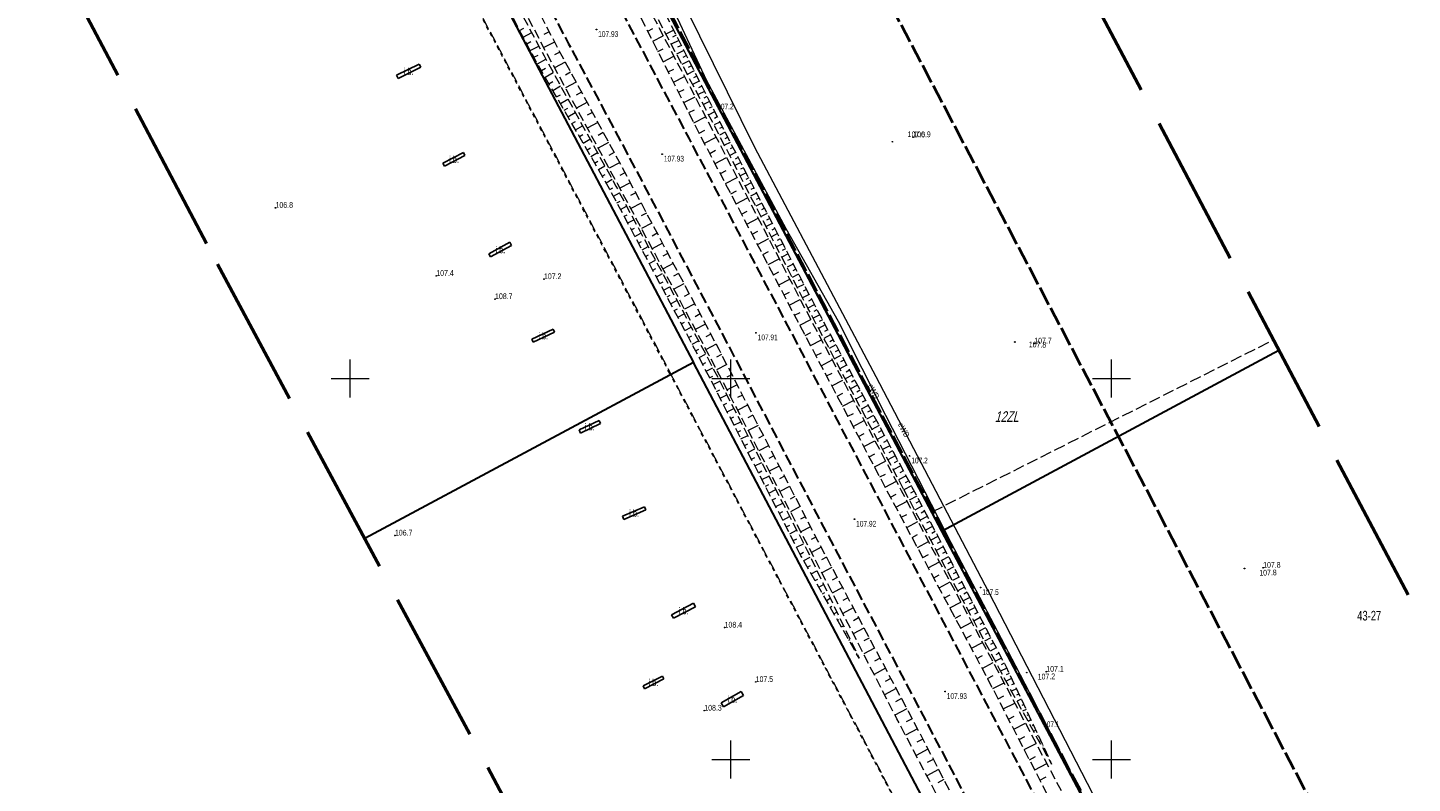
# Model space of a CAD drawing. Header units: metres. Extents: x 7529521 to 7531797, y 5723878 to 5728074.
# Tile 53 of 90: x 7530608 to 7530790, y 5725847 to 5725946. Entities that reach past the tile are written whole.
import ezdxf
from ezdxf.enums import TextEntityAlignment as Align

# ---------------------------------------------------------------- set-up
doc = ezdxf.new("R2010")
doc.units = ezdxf.units.M
for name, pattern in [('11', [3, 2.5, -0.5]), ('2_BUIB12_02', [0]), ('2_KTPL01', [2, 1.5, -0.5]), ('4_SUPE_01', [0]), ('GDE', [0]), ('GUK', [2, 1.5, -0.5]), ('GUZ', [1, 0.5, -0.5]), ('L_0_05', [1.75, 1.25, -0.5]), ('L_0_06', [2, 1.5, -0.5]), ('L_0_09', [2.5, 2, -0.5])]:
    doc.linetypes.add(name, pattern=pattern)
doc.layers.get('0').update_dxf_attribs({"color": 252})
for name, color, linetype, lineweight in [('BUIB_E_T_6', 252, 'Continuous', 18), ('BUIB_L_10', 252, '2_BUIB12_02', 25), ('Dzialki', 80, 'GDE', 30), ('jezdnia', 252, 'L_0_06', 18), ('k', 252, 'Continuous', 18), ('Kontury', 252, 'GUK', 18), ('KTPL_L_0', 252, '2_KTPL01', 18), ('MPZP', 130, '11', 40), ('Numery_dzialek', 80, 'Continuous', 30), ('RTPW_T_0', 252, 'Continuous', 15), ('skarpa nieumocniona', 252, 'L_0_05', 18), ('SUPE_E_T_1', 240, 'Continuous', 15), ('SUPE_L_1', 240, '4_SUPE_01', 18), ('Uzytki', 252, 'GUZ', 18), ('wysokosci_naturalne', 7, 'Continuous', 18), ('wysokosci_sztuczne', 7, 'Continuous', 18)]:
    doc.layers.add(name, color=color, linetype=linetype, lineweight=lineweight)
doc.layers.add('zakres', color=7, linetype='L_0_09', lineweight=50, true_color=0xff05ff)
doc.styles.get("Standard").update_dxf_attribs({"font": 'arial.ttf'})

# ---------------------------------------------------------------- blocks, each defined once
blk = doc.blocks.new('2_RTPW01')
at = {"linetype": 'Continuous'}
blk.add_circle((0, 0), 0.045, dxfattribs=at)
blk = doc.blocks.new('RTPW01')
at = {"linetype": 'Continuous', "lineweight": 13}
blk.add_hatch(color=0, dxfattribs=at).paths.add_polyline_path([(0, -0.09, 1), (0, 0.09, 1)])
at = {"color": 0, "linetype": 'Continuous', "lineweight": 13}
blk.add_circle((0, 0), 0.0906, dxfattribs=at)
blk = doc.blocks.new('RTPW02')
at = {"linetype": 'Continuous', "lineweight": 13}
blk.add_hatch(color=0, dxfattribs=at).paths.add_polyline_path([(0, -0.09, 1), (0, 0.09, 1)])
at = {"color": 0, "linetype": 'Continuous', "lineweight": 13}
blk.add_circle((0, 0), 0.0906, dxfattribs=at)

msp = doc.modelspace()

# ---------------------------------------------------------------- linework, layer by layer
at = {"layer": 'BUIB_L_10', "linetype": '2_BUIB12_02'}
for p, q in [((7530656.07, 5725939.82), (7530659.07, 5725941.28)), ((7530659.28, 5725940.85), (7530656.29, 5725939.38)), ((7530659.07, 5725941.28), (7530659.28, 5725940.85)), ((7530656.29, 5725939.38), (7530656.07, 5725939.82)), ((7530662.19, 5725928.27), (7530664.87, 5725929.69)), ((7530662.4, 5725927.87), (7530662.19, 5725928.27)), ((7530665.08, 5725929.29), (7530662.4, 5725927.87)), ((7530664.87, 5725929.69), (7530665.08, 5725929.29)), ((7530668.23, 5725916.37), (7530670.99, 5725917.88)), ((7530671.21, 5725917.48), (7530668.45, 5725915.97)), ((7530670.99, 5725917.88), (7530671.21, 5725917.48)), ((7530668.45, 5725915.97), (7530668.23, 5725916.37)), ((7530673.87, 5725905.15), (7530676.67, 5725906.47)), ((7530676.67, 5725906.47), (7530676.84, 5725906.09)), ((7530674.05, 5725904.77), (7530673.87, 5725905.15)), ((7530676.84, 5725906.09), (7530674.05, 5725904.77)), ((7530680.07, 5725893.26), (7530682.69, 5725894.51)), ((7530682.89, 5725894.11), (7530680.27, 5725892.85)), ((7530682.69, 5725894.51), (7530682.89, 5725894.11)), ((7530680.27, 5725892.85), (7530680.07, 5725893.26)), ((7530685.79, 5725881.92), (7530688.66, 5725883.18)), ((7530688.84, 5725882.77), (7530685.96, 5725881.52)), ((7530688.66, 5725883.18), (7530688.84, 5725882.77)), ((7530685.96, 5725881.52), (7530685.79, 5725881.92)), ((7530692.23, 5725869), (7530695.12, 5725870.5)), ((7530695.36, 5725870.03), (7530692.47, 5725868.54)), ((7530695.12, 5725870.5), (7530695.36, 5725870.03)), ((7530692.47, 5725868.54), (7530692.23, 5725869)), ((7530688.47, 5725859.65), (7530691.01, 5725860.95)), ((7530691.01, 5725860.95), (7530691.2, 5725860.59)), ((7530688.66, 5725859.28), (7530688.47, 5725859.65)), ((7530691.2, 5725860.59), (7530688.66, 5725859.28)), ((7530698.75, 5725857.45), (7530701.35, 5725858.91)), ((7530701.35, 5725858.91), (7530701.65, 5725858.39)), ((7530699.05, 5725856.93), (7530698.75, 5725857.45)), ((7530701.65, 5725858.39), (7530699.05, 5725856.93))]:
    msp.add_line(p, q, dxfattribs=at)
at = {"layer": 'Dzialki'}
for p, q in [((7530641.76, 5726042.88), (7530727.7, 5725879.97)), ((7530634.96, 5726016.16), (7530695.12, 5725902.09)), ((7530727.7, 5725879.97), (7530772, 5725903.73)), ((7530695.12, 5725902.09), (7530651.91, 5725879)), ((7530755.54, 5725787.51), (7530695.12, 5725902.09)), ((7530727.7, 5725879.97), (7530768.03, 5725803.8))]:
    msp.add_line(p, q, dxfattribs=at)
at = {"layer": 'jezdnia', "color": 251, "lineweight": 30, "flags": 128}
for points in [[(7530883.02, 5725573.55), (7530879.47, 5725580.01), (7530870.49, 5725597.16), (7530857.68, 5725621.75), (7530848.64, 5725638.82), (7530836.99, 5725661.07), (7530827.19, 5725679.66), (7530813.84, 5725705.2), (7530809.84, 5725712.7), (7530797.34, 5725736.46), (7530785.85, 5725758.2), (7530774.65, 5725779.35), (7530759, 5725809.17), (7530748.07, 5725829.79), (7530731.89, 5725860.59), (7530719.74, 5725883.67), (7530707.02, 5725907.85), (7530694.52, 5725931.54), (7530685.83, 5725947.94), (7530674.15, 5725970.01), (7530661.96, 5725993.21), (7530648.19, 5726019.28), (7530634.63, 5726045.05), (7530626.33, 5726061.16), (7530621.44, 5726070.67), (7530615.23, 5726083.05), (7530608.1, 5726097.05), (7530599.8, 5726113.48), (7530597.88, 5726117.11), (7530597.17, 5726118.77), (7530596.45, 5726121.63), (7530595.96, 5726124.59), (7530595.99, 5726127.71), (7530596.35, 5726130.06), (7530597.16, 5726132.25), (7530597.42, 5726132.92), (7530598.47, 5726134.95), (7530599.59, 5726136.42), (7530601.38, 5726138.54)], [(7530614.08, 5726062.19), (7530618.91, 5726057.06), (7530627.3, 5726041.52), (7530640.98, 5726015.54), (7530654.73, 5725989.47), (7530666.92, 5725966.34), (7530678.69, 5725943.94), (7530687.53, 5725927.38), (7530699.68, 5725904.34), (7530712.65, 5725879.62), (7530724.57, 5725857.06), (7530741.11, 5725825.57), (7530752.03, 5725804.9), (7530767.55, 5725775.45), (7530778.57, 5725754.67), (7530790.09, 5725732.81), (7530801.41, 5725711.23), (7530813.7, 5725687.97), (7530819.74, 5725676.46), (7530824.71, 5725666.89), (7530829.55, 5725657.78), (7530841.5, 5725635.11), (7530850.45, 5725618.1), (7530863.55, 5725593.35), (7530872.21, 5725576.79), (7530873.45, 5725574.47)]]:
    msp.add_lwpolyline(points, dxfattribs=at)
at = {"layer": 'k', "linetype": 'Continuous', "lineweight": 18, "flags": 128}
for points in [[(7530650, 5725897.5), (7530650, 5725902.5)], [(7530700, 5725897.5), (7530700, 5725902.5)], [(7530750, 5725897.5), (7530750, 5725902.5)], [(7530647.5, 5725900), (7530652.5, 5725900)], [(7530697.5, 5725900), (7530702.5, 5725900)], [(7530747.5, 5725900), (7530752.5, 5725900)], [(7530700, 5725847.5), (7530700, 5725852.5)], [(7530750, 5725847.5), (7530750, 5725852.5)], [(7530697.5, 5725850), (7530702.5, 5725850)], [(7530747.5, 5725850), (7530752.5, 5725850)]]:
    msp.add_lwpolyline(points, dxfattribs=at)
at = {"layer": 'Kontury'}
for p, q in [((7530688.92, 5725953.59), (7530726.46, 5725882.51)), ((7530726.46, 5725882.51), (7530771.29, 5725905.08))]:
    msp.add_line(p, q, dxfattribs=at)
at = {"layer": 'KTPL_L_0', "linetype": '2_KTPL01'}
for p in [(7530631.94, 5726014.49), (7530752.49, 5725786.34)]:
    msp.add_line(p, (7530692.12, 5725900.59), dxfattribs=at)
at = {"layer": 'MPZP'}
msp.add_lwpolyline([(7530665.35, 5725998.62), (7530727.9, 5725879.94), (7530768.27, 5725803.74), (7530811.26, 5725722.54), (7530834.29, 5725734.62), (7530688.38, 5726010.82)], dxfattribs=at)
at = {"layer": 'skarpa nieumocniona', "color": 252, "lineweight": 18, "flags": 128}
for points in [[(7530798.84, 5725737.15), (7530787.35, 5725758.8), (7530776.05, 5725780.2), (7530760.43, 5725809.79), (7530749.22, 5725830.63), (7530733.52, 5725861.06), (7530720.98, 5725884.44), (7530708.37, 5725908.34), (7530695.8, 5725932.28), (7530687.36, 5725949.02), (7530675.51, 5725970.87), (7530663.29, 5725994.02), (7530649.63, 5726020.19), (7530635.9, 5726046.17), (7530622.87, 5726071.29), (7530623.74, 5726072.11), (7530624.3, 5726071.46), (7530637.33, 5726046.77), (7530651.11, 5726021.14), (7530664.93, 5725994.57), (7530676.85, 5725971.85), (7530688.78, 5725949.47), (7530697.32, 5725933.13), (7530709.8, 5725909.09), (7530722.38, 5725885.33), (7530735, 5725861.76), (7530751.06, 5725831.44), (7530762.02, 5725810.63), (7530777.25, 5725780.86), (7530788.7, 5725759.49), (7530800.09, 5725737.82), (7530812.28, 5725715.08), (7530812.41, 5725713.9), (7530811.01, 5725714.44)], [(7530722.69, 5725885.5), (7530710.12, 5725909.26), (7530697.74, 5725933.42), (7530689.06, 5725949.76), (7530677.29, 5725972.05), (7530665.63, 5725995.14), (7530651.55, 5726021.34), (7530642.25, 5726039.73), (7530638.01, 5726047.03), (7530624.86, 5726071.65), (7530624.53, 5726072.56), (7530625.9, 5726072.56), (7530639.31, 5726047.81), (7530643.01, 5726040.29), (7530651.71, 5726021.53), (7530666.39, 5725995.53), (7530677.68, 5725973.05), (7530690.07, 5725950.57), (7530698.5, 5725933.76), (7530711.02, 5725909.61), (7530723.52, 5725886.3), (7530736.18, 5725862.15), (7530742.14, 5725849.41), (7530735.3, 5725861.88)], [(7530709.22, 5725876.75), (7530695.91, 5725902.66), (7530684.26, 5725924.56), (7530674.37, 5725941.72), (7530662.63, 5725963.86), (7530649.37, 5725989.34), (7530637.2, 5726012.57), (7530623.32, 5726039.59), (7530614.55, 5726055.59), (7530615.26, 5726056.77), (7530615.75, 5726056.02), (7530624.05, 5726039.76), (7530638.14, 5726013.15), (7530650.89, 5725988.67), (7530663.7, 5725964.54), (7530675.46, 5725942.34), (7530684.9, 5725925.26), (7530696.87, 5725902.89), (7530710.05, 5725877.42), (7530716.87, 5725863.29)], [(7530787.33, 5725730.93), (7530776, 5725753.15), (7530765.04, 5725774.05), (7530749.49, 5725803.36), (7530738.3, 5725824.02), (7530721.82, 5725855.35), (7530710.33, 5725877.72), (7530697.18, 5725903.01), (7530685.15, 5725925.52), (7530675.85, 5725942.63), (7530664.24, 5725964.93), (7530651.66, 5725988.82), (7530638.71, 5726013.77), (7530624.64, 5726040.29), (7530616.17, 5726056.26), (7530616.06, 5726057.16), (7530617.41, 5726057.13), (7530625.87, 5726040.87), (7530639.73, 5726014.61), (7530653.32, 5725989.24), (7530665.66, 5725965.58), (7530677.28, 5725943.32), (7530686.33, 5725926.58), (7530698.41, 5725903.87), (7530711.41, 5725878.72), (7530723.29, 5725856.36), (7530739.74, 5725824.82), (7530750.79, 5725804.29), (7530766.45, 5725774.65), (7530777.34, 5725754.07), (7530788.93, 5725732.31), (7530800.13, 5725710.75), (7530813.75, 5725684.83), (7530813.33, 5725683.42), (7530812.51, 5725684.23), (7530798.42, 5725709.69)]]:
    msp.add_lwpolyline(points, close=True, dxfattribs=at)
at = {"layer": 'skarpa nieumocniona', "color": 252, "linetype": 'Continuous', "lineweight": 18, "flags": 128}
for points in [[(7530672.26, 5725945.7), (7530672.81, 5725945.99)], [(7530672.73, 5725944.82), (7530673.84, 5725945.4)], [(7530676.14, 5725945.5), (7530675.44, 5725945.14)], [(7530689.08, 5725945.61), (7530689.76, 5725945.95)], [(7530689.76, 5725944.27), (7530691.13, 5725944.97)], [(7530692.5, 5725945.73), (7530691.47, 5725945.22)], [(7530692.83, 5725945.06), (7530692.33, 5725944.81)], [(7530673.2, 5725943.93), (7530673.75, 5725944.23)], [(7530673.66, 5725943.05), (7530674.77, 5725943.64)], [(7530676.83, 5725944.17), (7530675.43, 5725943.44)], [(7530677.53, 5725942.85), (7530676.84, 5725942.47)], [(7530690.43, 5725942.93), (7530691.13, 5725943.28)], [(7530693.17, 5725944.39), (7530692.18, 5725943.89)], [(7530693.84, 5725943.05), (7530692.88, 5725942.57)], [(7530693.51, 5725943.72), (7530693.02, 5725943.48)], [(7530674.13, 5725942.17), (7530674.69, 5725942.46)], [(7530674.62, 5725941.29), (7530675.69, 5725941.91)], [(7530678.25, 5725941.53), (7530676.86, 5725940.78)], [(7530691.11, 5725941.59), (7530692.52, 5725942.31)], [(7530694.51, 5725941.71), (7530693.58, 5725941.24)], [(7530694.18, 5725942.38), (7530693.71, 5725942.14)], [(7530694.85, 5725941.04), (7530694.39, 5725940.81)], [(7530675.12, 5725940.42), (7530675.65, 5725940.73)], [(7530675.62, 5725939.56), (7530676.66, 5725940.16)], [(7530676.11, 5725938.69), (7530676.63, 5725938.99)], [(7530678.96, 5725940.21), (7530678.27, 5725939.83)], [(7530691.78, 5725940.25), (7530692.5, 5725940.62)], [(7530692.46, 5725938.92), (7530693.91, 5725939.65)], [(7530695.19, 5725940.37), (7530694.29, 5725939.92)], [(7530695.86, 5725939.03), (7530694.99, 5725938.6)], [(7530695.52, 5725939.7), (7530695.08, 5725939.48)], [(7530676.61, 5725937.82), (7530677.63, 5725938.41)], [(7530677.11, 5725936.96), (7530677.61, 5725937.25)], [(7530679.67, 5725938.89), (7530678.29, 5725938.14)], [(7530680.39, 5725937.57), (7530679.7, 5725937.2)], [(7530693.13, 5725937.58), (7530693.87, 5725937.95)], [(7530696.53, 5725937.69), (7530695.7, 5725937.27)], [(7530696.2, 5725938.36), (7530695.77, 5725938.15)], [(7530677.61, 5725936.09), (7530678.6, 5725936.66)], [(7530678.11, 5725935.23), (7530678.6, 5725935.5)], [(7530681.1, 5725936.25), (7530679.72, 5725935.5)], [(7530693.81, 5725936.24), (7530695.3, 5725936.99)], [(7530697.2, 5725936.35), (7530696.4, 5725935.95)], [(7530696.87, 5725937.02), (7530696.46, 5725936.81)], [(7530697.54, 5725935.68), (7530697.15, 5725935.48)], [(7530678.61, 5725934.36), (7530679.56, 5725934.91)], [(7530679.11, 5725933.49), (7530679.58, 5725933.76)], [(7530681.81, 5725934.93), (7530681.13, 5725934.56)], [(7530682.53, 5725933.61), (7530681.15, 5725932.87)], [(7530694.49, 5725934.9), (7530695.24, 5725935.28)], [(7530695.16, 5725933.56), (7530696.69, 5725934.33)], [(7530697.88, 5725935.01), (7530697.11, 5725934.62)], [(7530698.55, 5725933.67), (7530697.81, 5725933.28)], [(7530698.21, 5725934.34), (7530697.84, 5725934.15)], [(7530679.61, 5725932.63), (7530680.53, 5725933.16)], [(7530680.11, 5725931.76), (7530680.56, 5725932.02)], [(7530683.24, 5725932.29), (7530682.56, 5725931.92)], [(7530695.84, 5725932.22), (7530696.61, 5725932.62)], [(7530696.53, 5725930.89), (7530698.06, 5725931.69)], [(7530699.24, 5725932.34), (7530698.5, 5725931.95)], [(7530698.9, 5725933), (7530698.53, 5725932.81)], [(7530699.59, 5725931.67), (7530699.21, 5725931.48)], [(7530680.61, 5725930.89), (7530681.5, 5725931.41)], [(7530681.11, 5725930.03), (7530681.55, 5725930.28)], [(7530683.95, 5725930.97), (7530682.59, 5725930.23)], [(7530697.23, 5725929.56), (7530697.99, 5725929.96)], [(7530699.93, 5725931), (7530699.18, 5725930.62)], [(7530700.28, 5725930.34), (7530699.9, 5725930.14)], [(7530681.61, 5725929.16), (7530682.47, 5725929.66)], [(7530682.11, 5725928.29), (7530682.53, 5725928.54)], [(7530684.67, 5725929.65), (7530683.98, 5725929.28)], [(7530685.38, 5725928.33), (7530684.02, 5725927.6)], [(7530697.93, 5725928.23), (7530699.45, 5725929.03)], [(7530700.62, 5725929.67), (7530699.87, 5725929.28)], [(7530701.31, 5725928.34), (7530700.55, 5725927.95)], [(7530700.97, 5725929.01), (7530700.59, 5725928.81)], [(7530682.61, 5725927.43), (7530683.44, 5725927.91)], [(7530683.11, 5725926.56), (7530683.51, 5725926.8)], [(7530686.1, 5725927.01), (7530685.41, 5725926.65)], [(7530698.63, 5725926.91), (7530699.38, 5725927.3)], [(7530699.32, 5725925.58), (7530700.83, 5725926.37)], [(7530702, 5725927.01), (7530701.23, 5725926.61)], [(7530701.66, 5725927.67), (7530701.27, 5725927.48)], [(7530702.35, 5725926.34), (7530701.96, 5725926.14)], [(7530683.61, 5725925.7), (7530684.4, 5725926.16)], [(7530684.1, 5725924.83), (7530684.5, 5725925.05)], [(7530686.8, 5725925.69), (7530685.44, 5725924.97)], [(7530700.02, 5725924.25), (7530700.77, 5725924.64)], [(7530702.69, 5725925.68), (7530701.92, 5725925.28)], [(7530703.04, 5725925.01), (7530702.65, 5725924.81)], [(7530684.58, 5725923.95), (7530685.37, 5725924.37)], [(7530685.05, 5725923.07), (7530685.45, 5725923.28)], [(7530685.52, 5725922.19), (7530686.32, 5725922.61)], [(7530687.51, 5725924.37), (7530686.83, 5725924.01)], [(7530688.21, 5725923.04), (7530686.85, 5725922.32)], [(7530700.72, 5725922.92), (7530702.21, 5725923.71)], [(7530703.38, 5725924.34), (7530702.6, 5725923.94)], [(7530704.07, 5725923.01), (7530703.29, 5725922.61)], [(7530703.73, 5725923.68), (7530703.33, 5725923.48)], [(7530685.99, 5725921.3), (7530686.39, 5725921.51)], [(7530686.46, 5725920.42), (7530687.26, 5725920.84)], [(7530688.92, 5725921.72), (7530688.24, 5725921.36)], [(7530701.42, 5725921.59), (7530702.16, 5725921.98)], [(7530702.11, 5725920.27), (7530703.59, 5725921.04)], [(7530704.76, 5725921.68), (7530703.97, 5725921.27)], [(7530704.42, 5725922.35), (7530704.02, 5725922.14)], [(7530705.11, 5725921.01), (7530704.71, 5725920.81)], [(7530686.93, 5725919.54), (7530687.33, 5725919.75)], [(7530687.4, 5725918.65), (7530688.2, 5725919.08)], [(7530689.62, 5725920.39), (7530688.27, 5725919.68)], [(7530690.32, 5725919.07), (7530689.65, 5725918.71)], [(7530702.81, 5725918.94), (7530703.55, 5725919.33)], [(7530705.45, 5725920.35), (7530704.65, 5725919.94)], [(7530706.14, 5725919.02), (7530705.34, 5725918.6)], [(7530705.8, 5725919.68), (7530705.4, 5725919.48)], [(7530687.87, 5725917.77), (7530688.27, 5725917.98)], [(7530688.34, 5725916.89), (7530689.15, 5725917.32)], [(7530691.03, 5725917.75), (7530689.68, 5725917.03)], [(7530703.51, 5725917.61), (7530704.98, 5725918.38)], [(7530706.83, 5725917.68), (7530706.02, 5725917.27)], [(7530706.49, 5725918.35), (7530706.08, 5725918.14)], [(7530688.81, 5725916), (7530689.21, 5725916.22)], [(7530689.28, 5725915.12), (7530690.09, 5725915.55)], [(7530691.73, 5725916.42), (7530691.06, 5725916.06)], [(7530704.21, 5725916.28), (7530704.94, 5725916.67)], [(7530704.9, 5725914.95), (7530706.36, 5725915.72)], [(7530707.52, 5725916.35), (7530706.71, 5725915.93)], [(7530707.18, 5725917.02), (7530706.77, 5725916.81)], [(7530707.87, 5725915.69), (7530707.46, 5725915.48)], [(7530689.75, 5725914.24), (7530690.15, 5725914.46)], [(7530690.22, 5725913.36), (7530691.03, 5725913.79)], [(7530692.44, 5725915.1), (7530691.1, 5725914.38)], [(7530693.14, 5725913.77), (7530692.47, 5725913.42)], [(7530705.6, 5725913.63), (7530706.32, 5725914.01)], [(7530708.21, 5725915.02), (7530707.39, 5725914.6)], [(7530708.9, 5725913.69), (7530708.08, 5725913.26)], [(7530708.56, 5725914.35), (7530708.14, 5725914.14)], [(7530690.69, 5725912.47), (7530691.1, 5725912.69)], [(7530691.16, 5725911.59), (7530691.98, 5725912.03)], [(7530693.85, 5725912.45), (7530692.51, 5725911.74)], [(7530706.3, 5725912.3), (7530707.74, 5725913.06)], [(7530709.59, 5725912.36), (7530708.76, 5725911.93)], [(7530709.25, 5725913.02), (7530708.83, 5725912.81)], [(7530709.94, 5725911.69), (7530709.52, 5725911.48)], [(7530691.63, 5725910.71), (7530692.04, 5725910.93)], [(7530692.1, 5725909.82), (7530692.92, 5725910.26)], [(7530694.55, 5725911.12), (7530693.89, 5725910.77)], [(7530707, 5725910.97), (7530707.71, 5725911.35)], [(7530707.69, 5725909.64), (7530709.12, 5725910.39)], [(7530710.28, 5725911.02), (7530709.44, 5725910.59)], [(7530710.62, 5725910.36), (7530710.21, 5725910.14)], [(7530692.56, 5725908.94), (7530692.98, 5725909.16)], [(7530693.03, 5725908.06), (7530693.86, 5725908.5)], [(7530695.26, 5725909.8), (7530693.93, 5725909.09)], [(7530695.96, 5725908.48), (7530695.3, 5725908.12)], [(7530708.39, 5725908.31), (7530709.1, 5725908.69)], [(7530710.97, 5725909.69), (7530710.12, 5725909.26)], [(7530711.68, 5725908.37), (7530710.84, 5725907.92)], [(7530711.32, 5725909.03), (7530710.9, 5725908.81)], [(7530693.5, 5725907.18), (7530693.92, 5725907.4)], [(7530693.97, 5725906.29), (7530694.81, 5725906.74)], [(7530696.67, 5725907.15), (7530695.34, 5725906.45)], [(7530709.09, 5725906.99), (7530710.51, 5725907.74)], [(7530712.39, 5725907.05), (7530711.54, 5725906.59)], [(7530712.03, 5725907.71), (7530711.61, 5725907.48)], [(7530712.74, 5725906.39), (7530712.31, 5725906.16)], [(7530694.44, 5725905.41), (7530694.86, 5725905.63)], [(7530694.91, 5725904.53), (7530695.75, 5725904.97)], [(7530697.37, 5725905.83), (7530696.71, 5725905.48)], [(7530698.07, 5725904.5), (7530696.76, 5725903.8)], [(7530709.79, 5725905.66), (7530710.5, 5725906.04)], [(7530710.49, 5725904.33), (7530711.92, 5725905.09)], [(7530713.1, 5725905.73), (7530712.24, 5725905.27)], [(7530713.81, 5725904.41), (7530712.94, 5725903.94)], [(7530713.45, 5725905.07), (7530713.02, 5725904.83)], [(7530695.38, 5725903.64), (7530695.8, 5725903.87)], [(7530695.85, 5725902.76), (7530696.69, 5725903.21)], [(7530698.77, 5725903.17), (7530698.11, 5725902.83)], [(7530711.19, 5725903.01), (7530711.9, 5725903.38)], [(7530714.52, 5725903.08), (7530713.64, 5725902.61)], [(7530714.16, 5725903.74), (7530713.72, 5725903.51)], [(7530696.31, 5725901.87), (7530696.74, 5725902.09)], [(7530696.77, 5725900.98), (7530697.62, 5725901.42)], [(7530699.46, 5725901.84), (7530698.14, 5725901.16)], [(7530711.89, 5725901.68), (7530713.32, 5725902.44)], [(7530715.22, 5725901.76), (7530714.34, 5725901.29)], [(7530714.87, 5725902.42), (7530714.43, 5725902.19)], [(7530715.58, 5725901.1), (7530715.14, 5725900.86)], [(7530697.22, 5725900.09), (7530697.65, 5725900.31)], [(7530697.68, 5725899.2), (7530698.54, 5725899.65)], [(7530700.15, 5725900.51), (7530699.49, 5725900.17)], [(7530700.84, 5725899.18), (7530699.52, 5725898.5)], [(7530712.59, 5725900.35), (7530713.31, 5725900.73)], [(7530713.29, 5725899.03), (7530714.73, 5725899.79)], [(7530715.93, 5725900.44), (7530715.04, 5725899.96)], [(7530716.64, 5725899.12), (7530715.74, 5725898.64)], [(7530716.29, 5725899.78), (7530715.84, 5725899.54)], [(7530698.14, 5725898.31), (7530698.57, 5725898.54)], [(7530698.6, 5725897.43), (7530699.46, 5725897.87)], [(7530701.53, 5725897.84), (7530700.87, 5725897.51)], [(7530713.99, 5725897.7), (7530714.71, 5725898.08)], [(7530714.69, 5725896.37), (7530716.13, 5725897.13)], [(7530717.35, 5725897.8), (7530716.44, 5725897.31)], [(7530717, 5725898.46), (7530716.55, 5725898.22)], [(7530717.71, 5725897.14), (7530717.25, 5725896.89)], [(7530699.05, 5725896.54), (7530699.49, 5725896.76)], [(7530699.51, 5725895.65), (7530700.38, 5725896.09)], [(7530702.21, 5725896.51), (7530700.91, 5725895.84)], [(7530715.39, 5725895.05), (7530716.11, 5725895.43)], [(7530718.06, 5725896.48), (7530717.14, 5725895.98)], [(7530718.42, 5725895.81), (7530717.96, 5725895.57)], [(7530699.97, 5725894.76), (7530700.4, 5725894.98)], [(7530700.42, 5725893.87), (7530701.3, 5725894.32)], [(7530702.9, 5725895.18), (7530702.25, 5725894.84)], [(7530703.59, 5725893.85), (7530702.29, 5725893.18)], [(7530716.09, 5725893.72), (7530717.53, 5725894.48)], [(7530718.77, 5725895.15), (7530717.85, 5725894.66)], [(7530719.48, 5725893.83), (7530718.55, 5725893.33)], [(7530719.13, 5725894.49), (7530718.66, 5725894.24)], [(7530700.88, 5725892.98), (7530701.32, 5725893.2)], [(7530701.34, 5725892.09), (7530702.22, 5725892.54)], [(7530704.28, 5725892.51), (7530703.63, 5725892.18)], [(7530716.79, 5725892.39), (7530717.51, 5725892.78)], [(7530717.49, 5725891.07), (7530718.94, 5725891.83)], [(7530720.19, 5725892.51), (7530719.25, 5725892)], [(7530719.84, 5725893.17), (7530719.37, 5725892.92)], [(7530720.54, 5725891.85), (7530720.07, 5725891.6)], [(7530701.8, 5725891.2), (7530702.24, 5725891.43)], [(7530702.25, 5725890.31), (7530703.14, 5725890.77)], [(7530704.97, 5725891.18), (7530703.68, 5725890.51)], [(7530705.66, 5725889.85), (7530705.01, 5725889.52)], [(7530718.19, 5725889.74), (7530718.91, 5725890.12)], [(7530720.9, 5725891.19), (7530719.95, 5725890.68)], [(7530721.61, 5725889.87), (7530720.65, 5725889.35)], [(7530721.25, 5725890.53), (7530720.78, 5725890.27)], [(7530702.71, 5725889.42), (7530703.15, 5725889.65)], [(7530703.17, 5725888.53), (7530704.06, 5725888.99)], [(7530706.35, 5725888.52), (7530705.06, 5725887.85)], [(7530718.89, 5725888.41), (7530720.34, 5725889.18)], [(7530722.32, 5725888.55), (7530721.35, 5725888.03)], [(7530721.96, 5725889.21), (7530721.48, 5725888.95)], [(7530703.63, 5725887.64), (7530704.07, 5725887.87)], [(7530704.08, 5725886.75), (7530704.98, 5725887.21)], [(7530707.04, 5725887.18), (7530706.39, 5725886.85)], [(7530719.59, 5725887.09), (7530720.31, 5725887.47)], [(7530720.29, 5725885.76), (7530721.75, 5725886.53)], [(7530723.03, 5725887.22), (7530722.05, 5725886.7)], [(7530722.67, 5725887.88), (7530722.19, 5725887.62)], [(7530723.38, 5725886.56), (7530722.89, 5725886.3)], [(7530704.54, 5725885.86), (7530704.99, 5725886.09)], [(7530705, 5725884.97), (7530705.9, 5725885.44)], [(7530707.73, 5725885.85), (7530706.44, 5725885.19)], [(7530708.41, 5725884.52), (7530707.78, 5725884.19)], [(7530720.98, 5725884.44), (7530721.71, 5725884.82)], [(7530723.73, 5725885.9), (7530722.75, 5725885.38)], [(7530724.43, 5725884.57), (7530723.45, 5725884.06)], [(7530724.08, 5725885.24), (7530723.59, 5725884.98)], [(7530705.45, 5725884.08), (7530705.9, 5725884.32)], [(7530705.91, 5725883.2), (7530706.82, 5725883.66)], [(7530709.1, 5725883.19), (7530707.83, 5725882.53)], [(7530721.69, 5725883.11), (7530723.15, 5725883.89)], [(7530725.12, 5725883.24), (7530724.16, 5725882.74)], [(7530724.78, 5725883.91), (7530724.29, 5725883.65)], [(7530725.47, 5725882.58), (7530724.99, 5725882.33)], [(7530706.37, 5725882.31), (7530706.82, 5725882.54)], [(7530706.83, 5725881.42), (7530707.73, 5725881.88)], [(7530707.28, 5725880.53), (7530707.74, 5725880.76)], [(7530709.79, 5725881.85), (7530709.16, 5725881.53)], [(7530722.4, 5725881.79), (7530723.13, 5725882.18)], [(7530723.11, 5725880.47), (7530724.57, 5725881.25)], [(7530725.82, 5725881.91), (7530724.87, 5725881.41)], [(7530726.17, 5725881.25), (7530725.7, 5725881)], [(7530707.74, 5725879.64), (7530708.65, 5725880.11)], [(7530708.2, 5725878.75), (7530708.66, 5725878.98)], [(7530710.48, 5725880.52), (7530709.21, 5725879.87)], [(7530711.17, 5725879.19), (7530710.54, 5725878.86)], [(7530723.82, 5725879.14), (7530724.55, 5725879.53)], [(7530726.52, 5725880.59), (7530725.57, 5725880.09)], [(7530727.21, 5725879.26), (7530726.28, 5725878.77)], [(7530726.87, 5725879.92), (7530726.4, 5725879.68)], [(7530708.65, 5725877.86), (7530709.57, 5725878.33)], [(7530709.11, 5725876.97), (7530709.57, 5725877.21)], [(7530711.87, 5725877.86), (7530710.6, 5725877.19)], [(7530724.53, 5725877.82), (7530725.98, 5725878.6)], [(7530727.91, 5725877.93), (7530726.99, 5725877.45)], [(7530727.56, 5725878.59), (7530727.1, 5725878.35)], [(7530728.26, 5725877.26), (7530727.8, 5725877.02)], [(7530709.6, 5725876.1), (7530710.45, 5725876.58)], [(7530710.09, 5725875.23), (7530710.49, 5725875.45)], [(7530712.57, 5725876.54), (7530711.93, 5725876.2)], [(7530725.24, 5725876.5), (7530725.97, 5725876.89)], [(7530725.95, 5725875.18), (7530727.4, 5725875.96)], [(7530728.61, 5725876.6), (7530727.7, 5725876.12)], [(7530729.3, 5725875.27), (7530728.4, 5725874.8)], [(7530728.95, 5725875.94), (7530728.5, 5725875.7)], [(7530710.58, 5725874.36), (7530711.32, 5725874.78)], [(7530711.08, 5725873.49), (7530711.42, 5725873.68)], [(7530713.27, 5725875.21), (7530711.97, 5725874.52)], [(7530713.98, 5725873.89), (7530713.32, 5725873.54)], [(7530726.66, 5725873.86), (7530727.38, 5725874.25)], [(7530730, 5725873.94), (7530729.11, 5725873.48)], [(7530729.65, 5725874.61), (7530729.2, 5725874.37)], [(7530711.57, 5725872.62), (7530712.19, 5725872.97)], [(7530712.07, 5725871.75), (7530712.35, 5725871.91)], [(7530714.68, 5725872.56), (7530713.34, 5725871.85)], [(7530727.37, 5725872.54), (7530728.82, 5725873.31)], [(7530730.69, 5725872.61), (7530729.82, 5725872.15)], [(7530730.35, 5725873.28), (7530729.9, 5725873.05)], [(7530731.04, 5725871.95), (7530730.61, 5725871.72)], [(7530712.56, 5725870.88), (7530713.07, 5725871.17)], [(7530713.05, 5725870.01), (7530713.28, 5725870.14)], [(7530715.39, 5725871.24), (7530714.71, 5725870.88)], [(7530716.09, 5725869.91), (7530714.71, 5725869.18)], [(7530728.08, 5725871.21), (7530728.8, 5725871.6)], [(7530728.78, 5725869.89), (7530730.23, 5725870.67)], [(7530731.39, 5725871.28), (7530730.52, 5725870.83)], [(7530732.09, 5725869.96), (7530731.23, 5725869.51)], [(7530731.74, 5725870.62), (7530731.31, 5725870.39)], [(7530713.55, 5725869.14), (7530713.94, 5725869.36)], [(7530714.04, 5725868.27), (7530714.21, 5725868.36)], [(7530716.79, 5725868.59), (7530716.1, 5725868.22)], [(7530729.49, 5725868.57), (7530730.22, 5725868.96)], [(7530730.2, 5725867.25), (7530731.65, 5725868.02)], [(7530732.78, 5725868.63), (7530731.94, 5725868.18)], [(7530732.44, 5725869.29), (7530732.01, 5725869.07)], [(7530714.53, 5725867.4), (7530714.81, 5725867.56)], [(7530715.03, 5725866.53), (7530715.14, 5725866.59)], [(7530717.5, 5725867.26), (7530716.09, 5725866.51)], [(7530730.91, 5725865.93), (7530731.63, 5725866.31)], [(7530733.48, 5725867.3), (7530732.64, 5725866.86)], [(7530733.13, 5725867.96), (7530732.71, 5725867.74)], [(7530733.83, 5725866.63), (7530733.41, 5725866.42)], [(7530715.52, 5725865.66), (7530715.68, 5725865.75)], [(7530716.02, 5725864.79), (7530716.07, 5725864.82)], [(7530718.9, 5725864.61), (7530717.46, 5725863.85)], [(7530718.2, 5725865.94), (7530717.49, 5725865.56)], [(7530731.62, 5725864.6), (7530733.07, 5725865.38)], [(7530734.18, 5725865.97), (7530733.35, 5725865.54)], [(7530734.87, 5725864.64), (7530734.06, 5725864.21)], [(7530734.52, 5725865.31), (7530734.11, 5725865.09)], [(7530716.51, 5725863.92), (7530716.55, 5725863.95)], [(7530719.61, 5725863.29), (7530718.87, 5725862.9)], [(7530732.33, 5725863.28), (7530733.05, 5725863.67)], [(7530733.04, 5725861.96), (7530734.48, 5725862.74)], [(7530735.57, 5725863.31), (7530734.76, 5725862.89)], [(7530735.22, 5725863.98), (7530734.81, 5725863.76)], [(7530735.92, 5725862.65), (7530735.52, 5725862.44)], [(7530720.31, 5725861.97), (7530718.83, 5725861.18)], [(7530733.74, 5725860.64), (7530734.47, 5725861.01)], [(7530736.26, 5725861.98), (7530735.45, 5725861.6)], [(7530736.58, 5725861.3), (7530736.19, 5725861.12)], [(7530721.72, 5725859.32), (7530720.2, 5725858.51)], [(7530721.01, 5725860.64), (7530720.26, 5725860.24)], [(7530734.43, 5725859.3), (7530735.9, 5725860.06)], [(7530736.89, 5725860.62), (7530736.18, 5725860.29)], [(7530737.21, 5725859.94), (7530736.87, 5725859.79)], [(7530737.53, 5725859.26), (7530736.9, 5725858.97)], [(7530722.42, 5725857.99), (7530721.65, 5725857.58)], [(7530735.12, 5725857.97), (7530735.86, 5725858.35)], [(7530735.8, 5725856.64), (7530737.31, 5725857.41)], [(7530737.85, 5725858.58), (7530737.55, 5725858.45)], [(7530738.16, 5725857.9), (7530737.62, 5725857.65)], [(7530738.48, 5725857.23), (7530738.23, 5725857.11)], [(7530723.12, 5725856.67), (7530721.57, 5725855.84)], [(7530723.82, 5725855.34), (7530723.04, 5725854.93)], [(7530736.49, 5725855.3), (7530737.25, 5725855.69)], [(7530738.8, 5725856.55), (7530738.34, 5725856.33)], [(7530739.12, 5725855.87), (7530738.91, 5725855.77)], [(7530724.51, 5725854.01), (7530722.95, 5725853.19)], [(7530737.18, 5725853.97), (7530738.71, 5725854.76)], [(7530739.44, 5725855.19), (7530739.07, 5725855.01)], [(7530739.75, 5725854.51), (7530739.59, 5725854.43)], [(7530740.07, 5725853.83), (7530739.79, 5725853.7)], [(7530725.21, 5725852.68), (7530724.43, 5725852.27)], [(7530737.87, 5725852.64), (7530738.64, 5725853.04)], [(7530738.55, 5725851.3), (7530740.12, 5725852.11)], [(7530740.39, 5725853.15), (7530740.27, 5725853.09)], [(7530740.71, 5725852.47), (7530740.51, 5725852.38)], [(7530741.02, 5725851.79), (7530740.95, 5725851.75)], [(7530725.9, 5725851.35), (7530724.35, 5725850.54)], [(7530726.6, 5725850.02), (7530725.82, 5725849.61)], [(7530739.24, 5725849.97), (7530740.03, 5725850.38)], [(7530741.34, 5725851.11), (7530741.23, 5725851.06)], [(7530741.66, 5725850.43), (7530741.63, 5725850.42)], [(7530727.29, 5725848.69), (7530725.75, 5725847.88)], [(7530739.93, 5725848.64), (7530741.52, 5725849.46)], [(7530741.98, 5725849.75), (7530741.96, 5725849.74)], [(7530727.98, 5725847.36), (7530727.21, 5725846.96)], [(7530740.62, 5725847.3), (7530741.42, 5725847.72)]]:
    msp.add_lwpolyline(points, dxfattribs=at)
at = {"layer": 'SUPE_L_1', "linetype": '4_SUPE_01'}
for p, q in [((7530696.86, 5725939.08), (7530690.2, 5725953.32)), ((7530694.08, 5725948.6), (7530703.1, 5725930.38)), ((7530707.26, 5725919.67), (7530696.86, 5725939.08)), ((7530703.1, 5725930.38), (7530719.07, 5725900.25)), ((7530714.14, 5725907.5), (7530707.26, 5725919.67)), ((7530720.37, 5725895.15), (7530714.14, 5725907.5)), ((7530719.07, 5725900.25), (7530733.85, 5725872)), ((7530728.95, 5725878.42), (7530720.37, 5725895.15)), ((7530737.46, 5725862.27), (7530728.95, 5725878.42)), ((7530733.85, 5725872), (7530747.53, 5725845.53)), ((7530747.38, 5725843.11), (7530737.46, 5725862.27))]:
    msp.add_line(p, q, dxfattribs=at)
at = {"layer": 'Uzytki'}
for p, q in [((7530691.98, 5725900.68), (7530631.79, 5726014.59)), ((7530726.46, 5725882.51), (7530688.92, 5725953.59)), ((7530712.24, 5725862.35), (7530691.98, 5725900.68)), ((7530740.73, 5725855.5), (7530726.46, 5725882.51)), ((7530735.51, 5725818.31), (7530712.24, 5725862.35)), ((7530768.03, 5725803.8), (7530740.73, 5725855.5))]:
    msp.add_line(p, q, dxfattribs=at)
at = {"layer": 'wysokosci_naturalne', "color": 252}
for p in [(7530697.99, 5725936.31), (7530723.5, 5725889.84), (7530732.82, 5725872.57), (7530740.81, 5725855.22)]:
    msp.add_point(p, dxfattribs=at)
at = {"layer": 'wysokosci_sztuczne', "color": 252}
for p in [(7530682.36, 5725945.82), (7530690.99, 5725929.46), (7530703.31, 5725906), (7530716.25, 5725881.54), (7530728.15, 5725858.93)]:
    msp.add_point(p, dxfattribs=at)
at = {"layer": 'zakres', "color": 210, "lineweight": 50, "ltscale": 10}
for points in [[(7530784, 5725633.1), (7530631.12, 5725917.71), (7530520.29, 5726128.05), (7530407.59, 5726332.04), (7530406.94, 5726333.26), (7530316.66, 5726507.85), (7530152.66, 5726824.25), (7529893.98, 5727312.41)], [(7530261.4, 5726875.73), (7530322.6, 5726755.46), (7530396.21, 5726615.54), (7530480.85, 5726454.46), (7530531.36, 5726358.5), (7530617.8, 5726197.5), (7530696.38, 5726240.9), (7530727.02, 5726177.86), (7530650.3, 5726135.48), (7530686.14, 5726066.08), (7530934.48, 5725596.51)]]:
    msp.add_lwpolyline(points, dxfattribs=at)

# ---------------------------------------------------------------- block references
at = {"layer": 'RTPW_T_0'}
for p in [(7530723.97, 5725931.68), (7530721.23, 5725931.09), (7530640.19, 5725922.41), (7530661.31, 5725913.48), (7530675.46, 5725913.05), (7530669.03, 5725910.43), (7530737.31, 5725904.8), (7530739.87, 5725904.6), (7530655.88, 5725879.4), (7530767.5, 5725875.07), (7530769.94, 5725875.17), (7530699.19, 5725867.32), (7530738.88, 5725861.41), (7530741.45, 5725861.53), (7530703.27, 5725860.18), (7530696.52, 5725856.42)]:
    msp.add_blockref('2_RTPW01', p, dxfattribs=at)
at = {"layer": 'wysokosci_naturalne', "color": 252, "linetype": 'Continuous', "xscale": 0.5, "yscale": 0.5, "zscale": 0.5}
for p in [(7530697.99, 5725936.31), (7530723.5, 5725889.84), (7530732.82, 5725872.57), (7530740.81, 5725855.22)]:
    msp.add_blockref('RTPW01', p, dxfattribs=at)
at = {"layer": 'wysokosci_sztuczne', "color": 252, "linetype": 'Continuous', "xscale": 0.5, "yscale": 0.5, "zscale": 0.5}
for p in [(7530682.36, 5725945.82), (7530690.99, 5725929.46), (7530703.31, 5725906), (7530716.25, 5725881.54), (7530728.15, 5725858.93)]:
    msp.add_blockref('RTPW02', p, dxfattribs=at)

# ---------------------------------------------------------------- texts
at = {"layer": 'BUIB_E_T_6', "width": 0.7}
for p in [(7530657.68, 5725940.33), (7530663.64, 5725928.78), (7530669.72, 5725916.92), (7530675.36, 5725905.62), (7530681.48, 5725893.68), (7530687.31, 5725882.35), (7530693.8, 5725869.52), (7530689.83, 5725860.12), (7530700.2, 5725857.92)]:
    msp.add_text('i.b.', height=0.9, dxfattribs=at).set_placement(p, align=Align.MIDDLE)
at = {"layer": 'MPZP', "lineweight": 30, "oblique": 15, "width": 0.7}
msp.add_text('12ZL', height=1.4, dxfattribs=at).set_placement((7530734.68, 5725895.71), align=Align.TOP_LEFT)
at = {"layer": 'Numery_dzialek', "width": 0.7}
msp.add_text('43-27', height=1.26, dxfattribs=at).set_placement((7530782.3, 5725869.51), align=Align.TOP_LEFT)
at = {"layer": 'RTPW_T_0', "width": 0.7}
for s, rotation, p in [('107.0', 358.47, (7530723.23, 5725931.7)), ('107.8', 358.47, (7530739.14, 5725904.11)), ('107.8', 1.39, (7530769.44, 5725874.13)), ('107.2', 1.39, (7530740.33, 5725860.49))]:
    msp.add_text(s, height=0.75, rotation=rotation, dxfattribs=at).set_placement(p)
for s, p in [('106.9', (7530723.97, 5725931.68)), ('106.8', (7530640.19, 5725922.41)), ('107.4', (7530661.31, 5725913.48)), ('107.2', (7530675.46, 5725913.05)), ('108.7', (7530669.03, 5725910.43)), ('107.7', (7530739.87, 5725904.6)), ('106.7', (7530655.88, 5725879.4)), ('107.8', (7530769.94, 5725875.17)), ('108.4', (7530699.19, 5725867.32)), ('107.5', (7530703.27, 5725860.18)), ('107.1', (7530741.45, 5725861.53)), ('108.3', (7530696.52, 5725856.42))]:
    msp.add_text(s, height=0.75, dxfattribs=at).set_placement(p)
at = {"layer": 'SUPE_E_T_1', "width": 0.7}
for rotation, p in [(296.77, (7530718.77, 5725898.33)), (297.62, (7530722.73, 5725893.26))]:
    msp.add_text('eWD', height=0.75, rotation=rotation, dxfattribs=at).set_placement(p, align=Align.MIDDLE)
at = {"layer": 'wysokosci_naturalne', "color": 252, "lineweight": 15, "width": 0.66}
for s, p in [('107.2', (7530698.21, 5725935.33)), ('107.2', (7530723.72, 5725888.87)), ('107.5', (7530733.04, 5725871.6)), ('107.1', (7530741.03, 5725854.25))]:
    msp.add_text(s, height=0.75, dxfattribs=at).set_placement(p)
at = {"layer": 'wysokosci_sztuczne', "color": 252, "lineweight": 15, "width": 0.66}
for s, p in [('107.93', (7530682.58, 5725944.85)), ('107.93', (7530691.21, 5725928.49)), ('107.91', (7530703.53, 5725905.03)), ('107.92', (7530716.47, 5725880.57)), ('107.93', (7530728.38, 5725857.96))]:
    msp.add_text(s, height=0.75, dxfattribs=at).set_placement(p)

doc.saveas('drawing.dxf')
